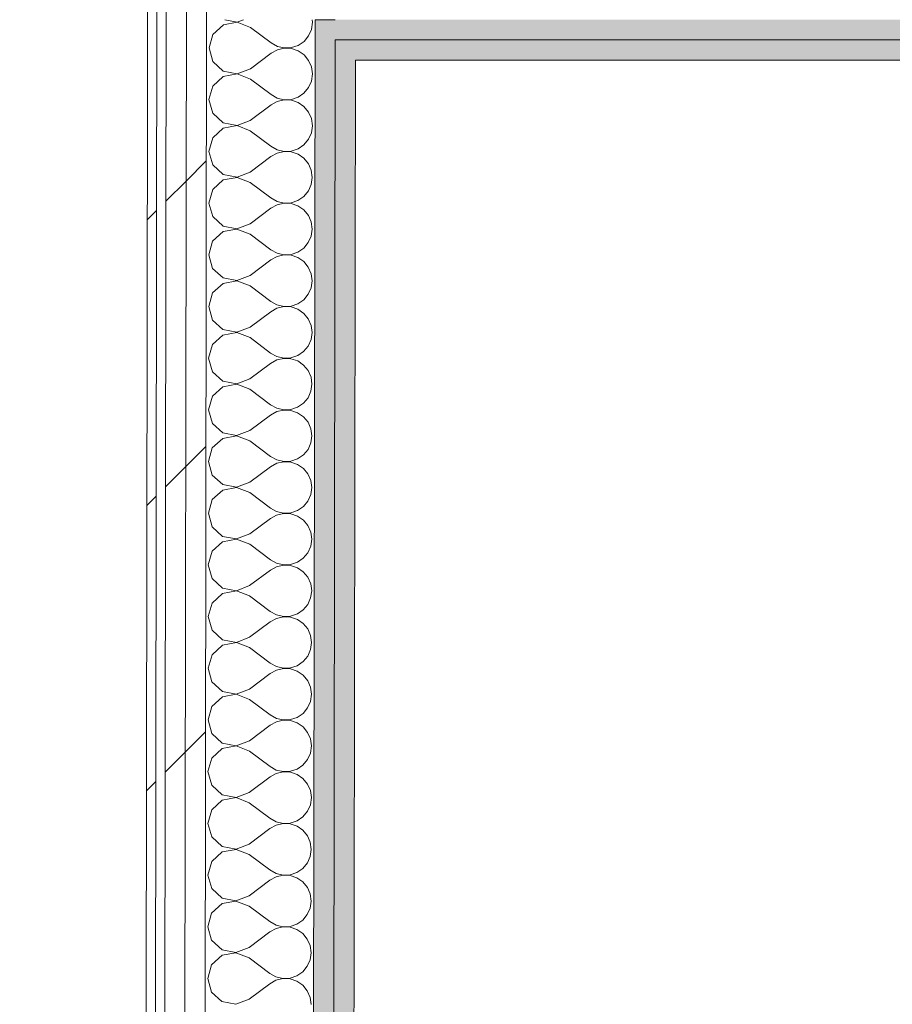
# Model space of a CAD drawing. Header units: millimetres. Extents: x -30280 to 19093, y -18706 to 4378.
# Tile 96 of 206: x -10868 to -10306, y -14417 to -13783. Entities that reach past the tile are written whole.
import ezdxf

# ---------------------------------------------------------------- set-up
doc = ezdxf.new("R2010")
doc.units = ezdxf.units.MM
doc.header["$MEASUREMENT"] = 0
doc.linetypes.add('Wipeout_Contour', pattern=[1000, 0, -1000])
doc.layers.add('02_ACAB_Anotacio Portes', color=7, linetype='Continuous')
doc.layers.add('Nuevo_08_E_Envans secs', color=7, linetype='Continuous')
doc.layers.add('02_ACAB_Anotacio Portes_Pluma_Nº__46', color=5, linetype='Continuous', lineweight=5)
doc.layers.add('Nuevo_08_E_Envans secs_Pluma_Nº__1', color=7, linetype='Continuous', lineweight=5)
for name, color, linetype, lineweight, true_color in [('Nuevo_08_E_Envans secs_Pluma_Nº__102', 7, 'Continuous', 5, 0xcccccc), ('Nuevo_08_E_Envans secs_Pluma_Nº__171', 171, 'Continuous', 13, 0xaaaaff), ('Nuevo_08_E_Envans secs_Pluma_Nº__177', 7, 'Continuous', 15, 0xf7e046), ('Nuevo_08_E_Envans secs_Pluma_Nº__79', 7, 'Continuous', 5, 0xaaffd5)]:
    doc.layers.add(name, color=color, linetype=linetype, lineweight=lineweight, true_color=true_color)
doc.styles.add('Estilo_Generado_1', font='arial.ttf')
pattern_1 = [(45, (0, 0), (-183.8478, 183.8478), [195, -65]), (45, (7e-14, 183.85), (-183.8478, 183.8478), [195, -65])]

# ---------------------------------------------------------------- blocks, each defined once
blk = doc.blocks.new('Muro_76_1', base_point=(-1686.99, -13808.56))
at = {"layer": 'Nuevo_08_E_Envans secs_Pluma_Nº__79', "linetype": 'Continuous', "lineweight": 5, "true_color": 0xaaffd5}
for points in [[(-10678.05, -13795.56), (-10665.05, -13795.56), (-10678.03, -13782.56)], [(-10665.03, -13782.56), (-10678.03, -13782.56), (-10665.05, -13795.56)], [(-10665.03, -13782.56), (-10665.05, -13795.56), (-9476.75, -13795.56), (-9476.75, -13782.56)], [(-10665.05, -13795.56), (-10665.07, -13808.56), (-10652.07, -13808.56)], [(-10652.05, -13795.56), (-10665.05, -13795.56), (-10652.07, -13808.56)], [(-10652.05, -13795.56), (-10652.07, -13808.56), (-9476.75, -13808.56), (-9476.75, -13795.56)]]:
    blk.add_hatch(color=121, dxfattribs=at).paths.add_polyline_path(points)
at = {"layer": 'Nuevo_08_E_Envans secs_Pluma_Nº__1', "color": 7, "linetype": 'Continuous', "lineweight": 5}
for p, q in [((-10747.93, -13712.56), (-10748.03, -13782.56)), ((-10678.03, -13782.56), (-10678.05, -13795.56)), ((-10665.03, -13782.56), (-10678.03, -13782.56)), ((-10652.05, -13795.56), (-10665.05, -13795.56)), ((-9476.75, -13795.56), (-10652.05, -13795.56))]:
    blk.add_line(p, q, dxfattribs=at)
at = {"layer": 'Nuevo_08_E_Envans secs_Pluma_Nº__1', "color": 7, "linetype": 'Continuous', "lineweight": 5, "flags": 128}
blk.add_lwpolyline([(-10652.07, -13808.56), (-9476.75, -13808.56)], dxfattribs=at)
blk = doc.blocks.new('*X240')
at = {"layer": 'Nuevo_08_E_Envans secs_Pluma_Nº__102', "color": 254, "linetype": 'Continuous', "lineweight": 5, "true_color": 0xcccccc}
for p, q in [((-10728.21, -13784.23), (-10737.16, -13785.9)), ((-10736.23, -13782.56), (-10728.21, -13784.09)), ((-10728.21, -13784.09), (-10724.2, -13782.56)), ((-10719.71, -13787.5), (-10728.21, -13784.23)), ((-10680.34, -13788.78), (-10679.7, -13784.23)), ((-10679.7, -13784.23), (-10679.93, -13782.56)), ((-10737.16, -13785.9), (-10743.89, -13792.04)), ((-10719.71, -13787.5), (-10706.39, -13797.52)), ((-10682.2, -13792.99), (-10680.34, -13788.78)), ((-10743.89, -13792.04), (-10746.39, -13800.8)), ((-10688.94, -13799.12), (-10685.14, -13796.52)), ((-10685.14, -13796.52), (-10682.2, -13792.99)), ((-10746.39, -13800.8), (-10743.92, -13809.56)), ((-10702.37, -13801.97), (-10706.4, -13804.19)), ((-10706.39, -13797.52), (-10702.37, -13799.75)), ((-10702.37, -13799.75), (-10697.89, -13800.8)), ((-10697.89, -13800.94), (-10702.37, -13801.97)), ((-10697.89, -13800.8), (-10693.3, -13800.59)), ((-10693.3, -13801.17), (-10697.89, -13800.94)), ((-10693.3, -13800.59), (-10688.94, -13799.12)), ((-10688.94, -13802.64), (-10693.3, -13801.17)), ((-10685.16, -13805.25), (-10688.94, -13802.64)), ((-10743.92, -13809.56), (-10737.2, -13815.72)), ((-10719.75, -13814.17), (-10706.4, -13804.19)), ((-10682.23, -13808.8), (-10685.16, -13805.25)), ((-10680.38, -13813.01), (-10682.23, -13808.8)), ((-10737.2, -13815.72), (-10728.25, -13817.42)), ((-10728.25, -13817.42), (-10719.75, -13814.17)), ((-10679.75, -13817.56), (-10680.38, -13813.01)), ((-10737.21, -13819.24), (-10743.94, -13825.37)), ((-10728.25, -13817.56), (-10737.21, -13819.24)), ((-10719.76, -13820.84), (-10728.25, -13817.56)), ((-10719.76, -13820.84), (-10706.44, -13830.86)), ((-10682.25, -13826.32), (-10680.39, -13822.12)), ((-10680.39, -13822.12), (-10679.75, -13817.56)), ((-10743.94, -13825.37), (-10746.44, -13834.13)), ((-10685.19, -13829.86), (-10682.25, -13826.32)), ((-10746.44, -13834.13), (-10743.97, -13842.9)), ((-10706.44, -13830.86), (-10702.42, -13833.09)), ((-10702.42, -13833.09), (-10697.94, -13834.14)), ((-10697.94, -13834.27), (-10702.42, -13835.3)), ((-10697.94, -13834.14), (-10693.35, -13833.92)), ((-10693.35, -13834.5), (-10697.94, -13834.27)), ((-10693.35, -13833.92), (-10688.99, -13832.46)), ((-10688.99, -13835.98), (-10693.35, -13834.5)), ((-10688.99, -13832.46), (-10685.19, -13829.86)), ((-10719.8, -13847.5), (-10706.45, -13837.52)), ((-10702.42, -13835.3), (-10706.45, -13837.52)), ((-10685.21, -13838.59), (-10688.99, -13835.98)), ((-10682.28, -13842.13), (-10685.21, -13838.59)), ((-10743.97, -13842.9), (-10737.25, -13849.05)), ((-10728.3, -13850.76), (-10719.8, -13847.5)), ((-10680.43, -13846.34), (-10682.28, -13842.13)), ((-10679.8, -13850.9), (-10680.43, -13846.34)), ((-10737.26, -13852.57), (-10743.99, -13858.71)), ((-10728.3, -13850.89), (-10737.26, -13852.57)), ((-10737.25, -13849.05), (-10728.3, -13850.76)), ((-10719.81, -13854.17), (-10728.3, -13850.89)), ((-10680.44, -13855.45), (-10679.8, -13850.9)), ((-10743.99, -13858.71), (-10746.49, -13867.46)), ((-10719.81, -13854.17), (-10706.49, -13864.19)), ((-10685.24, -13863.19), (-10682.3, -13859.65)), ((-10682.3, -13859.65), (-10680.44, -13855.45)), ((-10706.49, -13864.19), (-10702.47, -13866.42)), ((-10702.47, -13866.42), (-10697.99, -13867.47)), ((-10693.4, -13867.25), (-10689.04, -13865.79)), ((-10689.04, -13865.79), (-10685.24, -13863.19)), ((-10746.49, -13867.46), (-10744.02, -13876.23)), ((-10719.85, -13880.84), (-10706.5, -13870.86)), ((-10702.47, -13868.64), (-10706.5, -13870.86)), ((-10697.99, -13867.6), (-10702.47, -13868.64)), ((-10697.99, -13867.47), (-10693.4, -13867.25)), ((-10693.4, -13867.83), (-10697.99, -13867.6)), ((-10689.04, -13869.31), (-10693.4, -13867.83)), ((-10685.26, -13871.92), (-10689.04, -13869.31)), ((-10682.33, -13875.46), (-10685.26, -13871.92)), ((-10744.02, -13876.23), (-10737.3, -13882.38)), ((-10680.48, -13879.67), (-10682.33, -13875.46)), ((-10737.31, -13885.9), (-10744.04, -13892.04)), ((-10728.35, -13884.22), (-10737.31, -13885.9)), ((-10737.3, -13882.38), (-10728.35, -13884.09)), ((-10728.35, -13884.09), (-10719.85, -13880.84)), ((-10719.85, -13887.5), (-10728.35, -13884.22)), ((-10680.49, -13888.78), (-10679.85, -13884.23)), ((-10679.85, -13884.23), (-10680.48, -13879.67)), ((-10744.04, -13892.04), (-10746.54, -13900.8)), ((-10719.85, -13887.5), (-10706.54, -13897.52)), ((-10682.35, -13892.99), (-10680.49, -13888.78)), ((-10706.54, -13897.52), (-10702.52, -13899.75)), ((-10689.09, -13899.12), (-10685.29, -13896.52)), ((-10685.29, -13896.52), (-10682.35, -13892.99)), ((-10746.54, -13900.8), (-10744.07, -13909.56)), ((-10719.89, -13914.17), (-10706.55, -13904.19)), ((-10702.52, -13901.97), (-10706.55, -13904.19)), ((-10702.52, -13899.75), (-10698.04, -13900.8)), ((-10698.04, -13900.94), (-10702.52, -13901.97)), ((-10698.04, -13900.8), (-10693.44, -13900.59)), ((-10693.45, -13901.17), (-10698.04, -13900.94)), ((-10689.09, -13902.64), (-10693.45, -13901.17)), ((-10693.44, -13900.59), (-10689.09, -13899.12)), ((-10685.3, -13905.25), (-10689.09, -13902.64)), ((-10744.07, -13909.56), (-10737.35, -13915.72)), ((-10682.38, -13908.8), (-10685.3, -13905.25)), ((-10680.53, -13913.01), (-10682.38, -13908.8)), ((-10728.4, -13917.56), (-10737.36, -13919.24)), ((-10737.35, -13915.72), (-10728.4, -13917.42)), ((-10728.4, -13917.42), (-10719.89, -13914.17)), ((-10719.9, -13920.84), (-10728.4, -13917.56)), ((-10680.54, -13922.12), (-10679.9, -13917.56)), ((-10679.9, -13917.56), (-10680.53, -13913.01)), ((-10737.36, -13919.24), (-10744.09, -13925.37)), ((-10719.9, -13920.84), (-10706.59, -13930.86)), ((-10682.4, -13926.32), (-10680.54, -13922.12)), ((-10744.09, -13925.37), (-10746.59, -13934.13)), ((-10689.13, -13932.46), (-10685.34, -13929.86)), ((-10685.34, -13929.86), (-10682.4, -13926.32)), ((-10746.59, -13934.13), (-10744.11, -13942.9)), ((-10702.57, -13935.3), (-10706.6, -13937.52)), ((-10706.59, -13930.86), (-10702.56, -13933.09)), ((-10698.09, -13934.27), (-10702.57, -13935.3)), ((-10702.56, -13933.09), (-10698.09, -13934.14)), ((-10698.09, -13934.14), (-10693.49, -13933.92)), ((-10693.49, -13934.5), (-10698.09, -13934.27)), ((-10693.49, -13933.92), (-10689.13, -13932.46)), ((-10689.14, -13935.98), (-10693.49, -13934.5)), ((-10685.35, -13938.59), (-10689.14, -13935.98)), ((-10744.11, -13942.9), (-10737.4, -13949.05)), ((-10719.94, -13947.5), (-10706.6, -13937.52)), ((-10682.42, -13942.13), (-10685.35, -13938.59)), ((-10680.58, -13946.34), (-10682.42, -13942.13)), ((-10737.4, -13949.05), (-10728.45, -13950.76)), ((-10728.45, -13950.76), (-10719.94, -13947.5)), ((-10679.95, -13950.9), (-10680.58, -13946.34)), ((-10737.4, -13952.57), (-10744.14, -13958.71)), ((-10728.45, -13950.89), (-10737.4, -13952.57)), ((-10719.95, -13954.17), (-10728.45, -13950.89)), ((-10719.95, -13954.17), (-10706.63, -13964.19)), ((-10682.45, -13959.65), (-10680.59, -13955.45)), ((-10680.59, -13955.45), (-10679.95, -13950.9)), ((-10744.14, -13958.71), (-10746.64, -13967.46)), ((-10685.39, -13963.19), (-10682.45, -13959.65)), ((-10746.64, -13967.46), (-10744.16, -13976.23)), ((-10706.63, -13964.19), (-10702.61, -13966.42)), ((-10698.14, -13967.6), (-10702.62, -13968.64)), ((-10702.61, -13966.42), (-10698.14, -13967.47)), ((-10698.14, -13967.47), (-10693.54, -13967.25)), ((-10693.54, -13967.83), (-10698.14, -13967.6)), ((-10693.54, -13967.25), (-10689.18, -13965.79)), ((-10689.19, -13969.31), (-10693.54, -13967.83)), ((-10689.18, -13965.79), (-10685.39, -13963.19)), ((-10719.99, -13980.84), (-10706.64, -13970.86)), ((-10702.62, -13968.64), (-10706.64, -13970.86)), ((-10685.4, -13971.92), (-10689.19, -13969.31)), ((-10682.47, -13975.46), (-10685.4, -13971.92)), ((-10744.16, -13976.23), (-10737.45, -13982.38)), ((-10728.5, -13984.09), (-10719.99, -13980.84)), ((-10680.63, -13979.67), (-10682.47, -13975.46)), ((-10680, -13984.23), (-10680.63, -13979.67)), ((-10737.45, -13985.9), (-10744.19, -13992.04)), ((-10737.45, -13982.38), (-10728.5, -13984.09)), ((-10728.5, -13984.22), (-10737.45, -13985.9)), ((-10720, -13987.5), (-10728.5, -13984.22)), ((-10680.64, -13988.78), (-10680, -13984.23)), ((-10744.19, -13992.04), (-10746.69, -14000.8)), ((-10720, -13987.5), (-10706.68, -13997.52)), ((-10685.44, -13996.52), (-10682.5, -13992.99)), ((-10682.5, -13992.99), (-10680.64, -13988.78)), ((-10706.68, -13997.52), (-10702.66, -13999.75)), ((-10702.66, -13999.75), (-10698.19, -14000.8)), ((-10693.59, -14000.59), (-10689.23, -13999.12)), ((-10689.23, -13999.12), (-10685.44, -13996.52)), ((-10746.69, -14000.8), (-10744.21, -14009.56)), ((-10720.04, -14014.17), (-10706.69, -14004.19)), ((-10702.67, -14001.97), (-10706.69, -14004.19)), ((-10698.19, -14000.94), (-10702.67, -14001.97)), ((-10698.19, -14000.8), (-10693.59, -14000.59)), ((-10693.59, -14001.17), (-10698.19, -14000.94)), ((-10689.24, -14002.64), (-10693.59, -14001.17)), ((-10685.45, -14005.25), (-10689.24, -14002.64)), ((-10682.52, -14008.8), (-10685.45, -14005.25)), ((-10744.21, -14009.56), (-10737.5, -14015.72)), ((-10680.67, -14013.01), (-10682.52, -14008.8)), ((-10737.5, -14019.24), (-10744.24, -14025.37)), ((-10737.5, -14015.72), (-10728.55, -14017.42)), ((-10728.55, -14017.56), (-10737.5, -14019.24)), ((-10728.55, -14017.42), (-10720.04, -14014.17)), ((-10720.05, -14020.84), (-10728.55, -14017.56)), ((-10680.69, -14022.12), (-10680.05, -14017.56)), ((-10680.05, -14017.56), (-10680.67, -14013.01)), ((-10744.24, -14025.37), (-10746.74, -14034.13)), ((-10720.05, -14020.84), (-10706.73, -14030.86)), ((-10682.55, -14026.32), (-10680.69, -14022.12)), ((-10706.73, -14030.86), (-10702.71, -14033.09)), ((-10689.28, -14032.46), (-10685.49, -14029.86)), ((-10685.49, -14029.86), (-10682.55, -14026.32)), ((-10746.74, -14034.13), (-10744.26, -14042.9)), ((-10720.09, -14047.5), (-10706.74, -14037.52)), ((-10702.72, -14035.3), (-10706.74, -14037.52)), ((-10698.24, -14034.27), (-10702.72, -14035.3)), ((-10702.71, -14033.09), (-10698.24, -14034.13)), ((-10698.24, -14034.13), (-10693.64, -14033.92)), ((-10693.64, -14034.5), (-10698.24, -14034.27)), ((-10693.64, -14033.92), (-10689.28, -14032.46)), ((-10689.29, -14035.98), (-10693.64, -14034.5)), ((-10685.5, -14038.58), (-10689.29, -14035.98)), ((-10744.26, -14042.9), (-10737.55, -14049.05)), ((-10682.57, -14042.13), (-10685.5, -14038.58)), ((-10680.72, -14046.34), (-10682.57, -14042.13)), ((-10737.55, -14049.05), (-10728.6, -14050.76)), ((-10728.6, -14050.89), (-10737.55, -14052.57)), ((-10728.6, -14050.76), (-10720.09, -14047.5)), ((-10720.1, -14054.17), (-10728.6, -14050.89)), ((-10680.74, -14055.45), (-10680.1, -14050.9)), ((-10680.1, -14050.9), (-10680.72, -14046.34)), ((-10737.55, -14052.57), (-10744.29, -14058.71)), ((-10720.1, -14054.17), (-10706.78, -14064.19)), ((-10682.6, -14059.65), (-10680.74, -14055.45)), ((-10744.29, -14058.71), (-10746.79, -14067.46)), ((-10689.33, -14065.79), (-10685.54, -14063.19)), ((-10685.54, -14063.19), (-10682.6, -14059.65)), ((-10746.79, -14067.46), (-10744.31, -14076.23)), ((-10702.77, -14068.64), (-10706.79, -14070.86)), ((-10706.78, -14064.19), (-10702.76, -14066.42)), ((-10698.28, -14067.6), (-10702.77, -14068.64)), ((-10702.76, -14066.42), (-10698.28, -14067.47)), ((-10698.28, -14067.47), (-10693.69, -14067.25)), ((-10693.69, -14067.83), (-10698.28, -14067.6)), ((-10693.69, -14067.25), (-10689.33, -14065.79)), ((-10689.34, -14069.31), (-10693.69, -14067.83)), ((-10685.55, -14071.92), (-10689.34, -14069.31)), ((-10744.31, -14076.23), (-10737.6, -14082.38)), ((-10720.14, -14080.84), (-10706.79, -14070.86)), ((-10682.62, -14075.46), (-10685.55, -14071.92)), ((-10680.77, -14079.67), (-10682.62, -14075.46)), ((-10737.6, -14082.38), (-10728.65, -14084.09)), ((-10728.65, -14084.09), (-10720.14, -14080.84)), ((-10680.15, -14084.23), (-10680.77, -14079.67)), ((-10737.6, -14085.9), (-10744.33, -14092.04)), ((-10728.65, -14084.22), (-10737.6, -14085.9)), ((-10720.15, -14087.5), (-10728.65, -14084.22)), ((-10720.15, -14087.5), (-10706.83, -14097.52)), ((-10682.65, -14092.99), (-10680.79, -14088.78)), ((-10680.79, -14088.78), (-10680.15, -14084.23)), ((-10744.33, -14092.04), (-10746.84, -14100.8)), ((-10685.59, -14096.52), (-10682.65, -14092.99)), ((-10746.84, -14100.8), (-10744.36, -14109.56)), ((-10706.83, -14097.52), (-10702.81, -14099.75)), ((-10702.81, -14099.75), (-10698.33, -14100.8)), ((-10698.33, -14100.94), (-10702.81, -14101.97)), ((-10698.33, -14100.8), (-10693.74, -14100.59)), ((-10693.74, -14101.17), (-10698.33, -14100.94)), ((-10693.74, -14100.59), (-10689.38, -14099.12)), ((-10689.39, -14102.64), (-10693.74, -14101.17)), ((-10689.38, -14099.12), (-10685.59, -14096.52)), ((-10720.19, -14114.17), (-10706.84, -14104.19)), ((-10702.81, -14101.97), (-10706.84, -14104.19)), ((-10685.6, -14105.25), (-10689.39, -14102.64)), ((-10682.67, -14108.8), (-10685.6, -14105.25)), ((-10744.36, -14109.56), (-10737.65, -14115.72)), ((-10728.7, -14117.42), (-10720.19, -14114.17)), ((-10680.82, -14113.01), (-10682.67, -14108.8)), ((-10680.19, -14117.56), (-10680.82, -14113.01)), ((-10737.65, -14119.24), (-10744.38, -14125.37)), ((-10737.65, -14115.72), (-10728.7, -14117.42)), ((-10728.7, -14117.56), (-10737.65, -14119.24)), ((-10720.2, -14120.84), (-10728.7, -14117.56)), ((-10720.2, -14120.84), (-10706.88, -14130.86)), ((-10680.84, -14122.12), (-10680.19, -14117.56)), ((-10744.38, -14125.37), (-10746.89, -14134.13)), ((-10685.64, -14129.86), (-10682.7, -14126.32)), ((-10682.7, -14126.32), (-10680.84, -14122.12)), ((-10706.88, -14130.86), (-10702.86, -14133.09)), ((-10702.86, -14133.09), (-10698.38, -14134.13)), ((-10693.79, -14133.92), (-10689.43, -14132.46)), ((-10689.43, -14132.46), (-10685.64, -14129.86)), ((-10746.89, -14134.13), (-10744.41, -14142.9)), ((-10720.24, -14147.5), (-10706.89, -14137.52)), ((-10702.86, -14135.3), (-10706.89, -14137.52)), ((-10698.38, -14134.27), (-10702.86, -14135.3)), ((-10698.38, -14134.13), (-10693.79, -14133.92)), ((-10693.79, -14134.5), (-10698.38, -14134.27)), ((-10689.44, -14135.97), (-10693.79, -14134.5)), ((-10685.65, -14138.58), (-10689.44, -14135.97)), ((-10682.72, -14142.13), (-10685.65, -14138.58)), ((-10744.41, -14142.9), (-10737.7, -14149.05)), ((-10680.87, -14146.34), (-10682.72, -14142.13)), ((-10737.7, -14152.57), (-10744.43, -14158.71)), ((-10737.7, -14149.05), (-10728.75, -14150.76)), ((-10728.75, -14150.89), (-10737.7, -14152.57)), ((-10728.75, -14150.76), (-10720.24, -14147.5)), ((-10720.25, -14154.17), (-10728.75, -14150.89)), ((-10680.89, -14155.45), (-10680.24, -14150.9)), ((-10680.24, -14150.9), (-10680.87, -14146.34)), ((-10744.43, -14158.71), (-10746.94, -14167.46)), ((-10720.25, -14154.17), (-10706.93, -14164.19)), ((-10682.75, -14159.65), (-10680.89, -14155.45)), ((-10706.93, -14164.19), (-10702.91, -14166.42)), ((-10689.48, -14165.79), (-10685.69, -14163.19)), ((-10685.69, -14163.19), (-10682.75, -14159.65)), ((-10746.94, -14167.46), (-10744.46, -14176.23)), ((-10720.29, -14180.84), (-10706.94, -14170.86)), ((-10702.91, -14168.64), (-10706.94, -14170.86)), ((-10702.91, -14166.42), (-10698.43, -14167.47)), ((-10698.43, -14167.6), (-10702.91, -14168.64)), ((-10698.43, -14167.47), (-10693.84, -14167.25)), ((-10693.84, -14167.83), (-10698.43, -14167.6)), ((-10693.84, -14167.25), (-10689.48, -14165.79)), ((-10689.48, -14169.31), (-10693.84, -14167.83)), ((-10685.7, -14171.92), (-10689.48, -14169.31)), ((-10744.46, -14176.23), (-10737.74, -14182.38)), ((-10682.77, -14175.46), (-10685.7, -14171.92)), ((-10680.92, -14179.67), (-10682.77, -14175.46)), ((-10728.8, -14184.22), (-10737.75, -14185.9)), ((-10737.74, -14182.38), (-10728.8, -14184.09)), ((-10728.8, -14184.09), (-10720.29, -14180.84)), ((-10720.3, -14187.5), (-10728.8, -14184.22)), ((-10680.93, -14188.78), (-10680.29, -14184.23)), ((-10680.29, -14184.23), (-10680.92, -14179.67)), ((-10737.75, -14185.9), (-10744.48, -14192.04)), ((-10720.3, -14187.5), (-10706.98, -14197.52)), ((-10682.8, -14192.99), (-10680.93, -14188.78)), ((-10744.48, -14192.04), (-10746.98, -14200.8)), ((-10689.53, -14199.12), (-10685.73, -14196.52)), ((-10685.73, -14196.52), (-10682.8, -14192.99)), ((-10746.98, -14200.8), (-10744.51, -14209.56)), ((-10702.96, -14201.97), (-10706.99, -14204.19)), ((-10706.98, -14197.52), (-10702.96, -14199.75)), ((-10702.96, -14199.75), (-10698.48, -14200.8)), ((-10698.48, -14200.94), (-10702.96, -14201.97)), ((-10698.48, -14200.8), (-10693.89, -14200.59)), ((-10693.89, -14201.17), (-10698.48, -14200.94)), ((-10693.89, -14200.59), (-10689.53, -14199.12)), ((-10689.53, -14202.64), (-10693.89, -14201.17)), ((-10685.75, -14205.25), (-10689.53, -14202.64)), ((-10744.51, -14209.56), (-10737.79, -14215.72)), ((-10720.34, -14214.17), (-10706.99, -14204.19)), ((-10682.82, -14208.8), (-10685.75, -14205.25)), ((-10680.97, -14213.01), (-10682.82, -14208.8)), ((-10737.79, -14215.72), (-10728.85, -14217.42)), ((-10728.85, -14217.42), (-10720.34, -14214.17)), ((-10680.34, -14217.56), (-10680.97, -14213.01)), ((-10737.8, -14219.24), (-10744.53, -14225.37)), ((-10728.85, -14217.56), (-10737.8, -14219.24)), ((-10720.35, -14220.84), (-10728.85, -14217.56)), ((-10720.35, -14220.84), (-10707.03, -14230.86)), ((-10682.84, -14226.32), (-10680.98, -14222.12)), ((-10680.98, -14222.12), (-10680.34, -14217.56)), ((-10744.53, -14225.37), (-10747.03, -14234.13)), ((-10685.78, -14229.86), (-10682.84, -14226.32)), ((-10747.03, -14234.13), (-10744.56, -14242.9)), ((-10707.03, -14230.86), (-10703.01, -14233.09)), ((-10703.01, -14233.09), (-10698.53, -14234.13)), ((-10698.53, -14234.27), (-10703.01, -14235.3)), ((-10698.53, -14234.13), (-10693.94, -14233.92)), ((-10693.94, -14234.5), (-10698.53, -14234.27)), ((-10693.94, -14233.92), (-10689.58, -14232.46)), ((-10689.58, -14235.97), (-10693.94, -14234.5)), ((-10689.58, -14232.46), (-10685.78, -14229.86)), ((-10720.39, -14247.5), (-10707.04, -14237.52)), ((-10703.01, -14235.3), (-10707.04, -14237.52)), ((-10685.8, -14238.58), (-10689.58, -14235.97)), ((-10682.87, -14242.13), (-10685.8, -14238.58)), ((-10744.56, -14242.9), (-10737.84, -14249.05)), ((-10728.9, -14250.76), (-10720.39, -14247.5)), ((-10681.02, -14246.34), (-10682.87, -14242.13)), ((-10680.39, -14250.9), (-10681.02, -14246.34)), ((-10737.85, -14252.57), (-10744.58, -14258.71)), ((-10728.9, -14250.89), (-10737.85, -14252.57)), ((-10737.84, -14249.05), (-10728.9, -14250.76)), ((-10720.4, -14254.17), (-10728.9, -14250.89)), ((-10720.4, -14254.17), (-10707.08, -14264.19)), ((-10681.03, -14255.45), (-10680.39, -14250.9)), ((-10744.58, -14258.71), (-10747.08, -14267.46)), ((-10685.83, -14263.19), (-10682.89, -14259.65)), ((-10682.89, -14259.65), (-10681.03, -14255.45)), ((-10707.08, -14264.19), (-10703.06, -14266.42)), ((-10703.06, -14266.42), (-10698.58, -14267.47)), ((-10693.99, -14267.25), (-10689.63, -14265.79)), ((-10689.63, -14265.79), (-10685.83, -14263.19)), ((-10747.08, -14267.46), (-10744.61, -14276.23)), ((-10720.44, -14280.84), (-10707.09, -14270.86)), ((-10703.06, -14268.64), (-10707.09, -14270.86)), ((-10698.58, -14267.6), (-10703.06, -14268.64)), ((-10698.58, -14267.47), (-10693.99, -14267.25)), ((-10693.99, -14267.83), (-10698.58, -14267.6)), ((-10689.63, -14269.31), (-10693.99, -14267.83)), ((-10685.85, -14271.92), (-10689.63, -14269.31)), ((-10682.92, -14275.46), (-10685.85, -14271.92)), ((-10744.61, -14276.23), (-10737.89, -14282.38)), ((-10681.07, -14279.67), (-10682.92, -14275.46)), ((-10737.9, -14285.9), (-10744.63, -14292.04)), ((-10728.94, -14284.22), (-10737.9, -14285.9)), ((-10737.89, -14282.38), (-10728.94, -14284.09)), ((-10728.94, -14284.09), (-10720.44, -14280.84)), ((-10720.45, -14287.5), (-10728.94, -14284.22)), ((-10681.08, -14288.78), (-10680.44, -14284.23)), ((-10680.44, -14284.23), (-10681.07, -14279.67)), ((-10744.63, -14292.04), (-10747.13, -14300.8)), ((-10720.45, -14287.5), (-10707.13, -14297.52)), ((-10682.94, -14292.99), (-10681.08, -14288.78)), ((-10707.13, -14297.52), (-10703.11, -14299.75)), ((-10689.68, -14299.12), (-10685.88, -14296.52)), ((-10685.88, -14296.52), (-10682.94, -14292.99)), ((-10747.13, -14300.8), (-10744.66, -14309.56)), ((-10720.49, -14314.17), (-10707.14, -14304.19)), ((-10703.11, -14301.97), (-10707.14, -14304.19)), ((-10703.11, -14299.75), (-10698.63, -14300.8)), ((-10698.63, -14300.94), (-10703.11, -14301.97)), ((-10698.63, -14300.8), (-10694.04, -14300.59)), ((-10694.04, -14301.17), (-10698.63, -14300.94)), ((-10694.04, -14300.59), (-10689.68, -14299.12)), ((-10689.68, -14302.64), (-10694.04, -14301.17)), ((-10685.9, -14305.25), (-10689.68, -14302.64)), ((-10744.66, -14309.56), (-10737.94, -14315.72)), ((-10682.97, -14308.8), (-10685.9, -14305.25)), ((-10681.12, -14313.01), (-10682.97, -14308.8)), ((-10728.99, -14317.56), (-10737.95, -14319.24)), ((-10737.94, -14315.72), (-10728.99, -14317.42)), ((-10728.99, -14317.42), (-10720.49, -14314.17)), ((-10720.5, -14320.84), (-10728.99, -14317.56)), ((-10681.13, -14322.12), (-10680.49, -14317.56)), ((-10680.49, -14317.56), (-10681.12, -14313.01)), ((-10737.95, -14319.24), (-10744.68, -14325.37)), ((-10720.5, -14320.84), (-10707.18, -14330.86)), ((-10682.99, -14326.32), (-10681.13, -14322.12)), ((-10744.68, -14325.37), (-10747.18, -14334.13)), ((-10689.73, -14332.46), (-10685.93, -14329.86)), ((-10685.93, -14329.86), (-10682.99, -14326.32)), ((-10747.18, -14334.13), (-10744.71, -14342.9)), ((-10703.16, -14335.3), (-10707.19, -14337.52)), ((-10707.18, -14330.86), (-10703.16, -14333.09)), ((-10703.16, -14333.09), (-10698.68, -14334.13)), ((-10698.68, -14334.27), (-10703.16, -14335.3)), ((-10698.68, -14334.13), (-10694.09, -14333.92)), ((-10694.09, -14334.5), (-10698.68, -14334.27)), ((-10694.09, -14333.92), (-10689.73, -14332.46)), ((-10689.73, -14335.97), (-10694.09, -14334.5)), ((-10685.94, -14338.58), (-10689.73, -14335.97)), ((-10744.71, -14342.9), (-10737.99, -14349.05)), ((-10720.53, -14347.5), (-10707.19, -14337.52)), ((-10683.02, -14342.13), (-10685.94, -14338.58)), ((-10681.17, -14346.34), (-10683.02, -14342.13)), ((-10737.99, -14349.05), (-10729.04, -14350.76)), ((-10729.04, -14350.76), (-10720.53, -14347.5)), ((-10680.54, -14350.9), (-10681.17, -14346.34)), ((-10738, -14352.57), (-10744.73, -14358.71)), ((-10729.04, -14350.89), (-10738, -14352.57)), ((-10720.54, -14354.17), (-10729.04, -14350.89)), ((-10720.54, -14354.17), (-10707.23, -14364.19)), ((-10683.04, -14359.65), (-10681.18, -14355.45)), ((-10681.18, -14355.45), (-10680.54, -14350.9)), ((-10744.73, -14358.71), (-10747.23, -14367.46)), ((-10685.98, -14363.19), (-10683.04, -14359.65)), ((-10747.23, -14367.46), (-10744.75, -14376.23)), ((-10707.23, -14364.19), (-10703.21, -14366.42)), ((-10703.21, -14366.42), (-10698.73, -14367.47)), ((-10698.73, -14367.6), (-10703.21, -14368.64)), ((-10698.73, -14367.47), (-10694.13, -14367.25)), ((-10694.14, -14367.83), (-10698.73, -14367.6)), ((-10689.78, -14369.31), (-10694.14, -14367.83)), ((-10694.13, -14367.25), (-10689.77, -14365.79)), ((-10689.77, -14365.79), (-10685.98, -14363.19)), ((-10720.58, -14380.84), (-10707.24, -14370.86)), ((-10703.21, -14368.64), (-10707.24, -14370.86)), ((-10685.99, -14371.92), (-10689.78, -14369.31)), ((-10683.07, -14375.46), (-10685.99, -14371.92)), ((-10744.75, -14376.23), (-10738.04, -14382.38)), ((-10729.09, -14384.09), (-10720.58, -14380.84)), ((-10681.22, -14379.67), (-10683.07, -14375.46)), ((-10680.59, -14384.23), (-10681.22, -14379.67)), ((-10738.05, -14385.9), (-10744.78, -14392.04)), ((-10729.09, -14384.22), (-10738.05, -14385.9)), ((-10738.04, -14382.38), (-10729.09, -14384.09)), ((-10720.59, -14387.5), (-10729.09, -14384.22)), ((-10720.59, -14387.5), (-10707.28, -14397.52)), ((-10681.23, -14388.78), (-10680.59, -14384.23)), ((-10744.78, -14392.04), (-10747.28, -14400.8)), ((-10686.03, -14396.52), (-10683.09, -14392.99)), ((-10683.09, -14392.99), (-10681.23, -14388.78)), ((-10707.28, -14397.52), (-10703.25, -14399.75)), ((-10703.25, -14399.75), (-10698.78, -14400.8)), ((-10694.18, -14400.59), (-10689.82, -14399.12)), ((-10689.82, -14399.12), (-10686.03, -14396.52)), ((-10747.28, -14400.8), (-10744.8, -14409.56)), ((-10720.63, -14414.17), (-10707.29, -14404.19)), ((-10703.26, -14401.97), (-10707.29, -14404.19)), ((-10698.78, -14400.94), (-10703.26, -14401.97)), ((-10698.78, -14400.8), (-10694.18, -14400.59)), ((-10694.18, -14401.17), (-10698.78, -14400.94)), ((-10689.83, -14402.64), (-10694.18, -14401.17)), ((-10686.04, -14405.25), (-10689.83, -14402.64)), ((-10683.11, -14408.8), (-10686.04, -14405.25)), ((-10744.8, -14409.56), (-10738.09, -14415.72)), ((-10681.27, -14413.01), (-10683.11, -14408.8)), ((-10738.09, -14415.72), (-10729.14, -14417.42)), ((-10729.14, -14417.42), (-10720.63, -14414.17)), ((-10680.64, -14417.56), (-10681.27, -14413.01))]:
    blk.add_line(p, q, dxfattribs=at)
blk = doc.blocks.new('Muro_79_1', base_point=(-10654.28, -15302.91))
at = {"layer": 'Nuevo_08_E_Envans secs_Pluma_Nº__79', "linetype": 'Continuous', "lineweight": 5, "true_color": 0xaaffd5}
for points in [[(-10680.28, -15302.84), (-10667.28, -15302.88), (-10665.05, -13795.56), (-10678.05, -13795.56)], [(-10665.07, -13808.56), (-10667.28, -15302.88), (-10654.28, -15302.91), (-10652.07, -13808.56)]]:
    blk.add_hatch(color=121, dxfattribs=at).paths.add_polyline_path(points)
at = {"layer": 'Nuevo_08_E_Envans secs_Pluma_Nº__1', "color": 7, "linetype": 'Continuous', "lineweight": 5}
for p, q in [((-10678.03, -13782.56), (-10678.05, -13795.56)), ((-10678.05, -13795.56), (-10680.28, -15302.84)), ((-10665.05, -13795.56), (-10665.07, -13808.56)), ((-10665.07, -13808.56), (-10667.28, -15302.88))]:
    blk.add_line(p, q, dxfattribs=at)
at = {"layer": 'Nuevo_08_E_Envans secs_Pluma_Nº__1', "color": 7, "linetype": 'Continuous', "lineweight": 5, "flags": 128}
blk.add_lwpolyline([(-10654.28, -15302.91), (-10652.07, -13808.56)], dxfattribs=at)
at = {"color": 254, "linetype": 'Wipeout_Contour', "lineweight": 0, "ltscale": 72281.182067}
blk.add_wipeout([(-10788.28, -15302.58), (-10782.28, -15302.59), (-10779.88, -13680.56), (-10785.88, -13680.56)], dxfattribs=at).dxf.layer = 'Nuevo_08_E_Envans secs'
at = {"color": 254, "linetype": 'Wipeout_Contour', "lineweight": 0, "ltscale": 72274.113603}
blk.add_wipeout([(-10773.91, -13699.56), (-10776.28, -15302.61), (-10763.28, -15302.64), (-10760.91, -13699.56)], dxfattribs=at).dxf.layer = 'Nuevo_08_E_Envans secs'
at = {"layer": 'Nuevo_08_E_Envans secs_Pluma_Nº__171', "linetype": 'Continuous', "lineweight": 13, "true_color": 0xaaaaff}
h = blk.add_hatch(dxfattribs=at)
h.set_pattern_fill('Panellat_HPL_0001', color=161, style=0, pattern_type=2)
h.set_pattern_definition(pattern_1)
h.paths.add_polyline_path([(-10788.28, -15302.58), (-10782.28, -15302.59), (-10779.88, -13680.56), (-10785.88, -13680.56)])
at = {"layer": 'Nuevo_08_E_Envans secs_Pluma_Nº__177', "linetype": 'Continuous', "lineweight": 15, "true_color": 0xf7e046}
h = blk.add_hatch(dxfattribs=at)
h.set_pattern_fill('Panellat_HPL_0001', color=53, style=0, pattern_type=2)
h.set_pattern_definition(pattern_1)
h.paths.add_polyline_path([(-10773.91, -13699.56), (-10776.28, -15302.61), (-10763.28, -15302.64), (-10760.91, -13699.56)])
at = {"layer": 'Nuevo_08_E_Envans secs_Pluma_Nº__1', "color": 7, "linetype": 'Continuous', "lineweight": 5}
for p, q in [((-10779.89, -13686.56), (-10782.28, -15302.59)), ((-10773.91, -13699.56), (-10776.28, -15302.61))]:
    blk.add_line(p, q, dxfattribs=at)
at = {"layer": 'Nuevo_08_E_Envans secs_Pluma_Nº__1', "color": 7, "linetype": 'Continuous', "lineweight": 5, "flags": 128}
blk.add_lwpolyline([(-10785.88, -13680.56), (-10788.28, -15302.58)], dxfattribs=at)
at = {"color": 254, "linetype": 'Wipeout_Contour', "lineweight": 0, "ltscale": 72263.626665}
blk.add_wipeout([(-10763.28, -15302.64), (-10750.28, -15302.67), (-10747.93, -13712.56), (-10760.93, -13712.56)], dxfattribs=at).dxf.layer = 'Nuevo_08_E_Envans secs'
at = {"layer": 'Nuevo_08_E_Envans secs_Pluma_Nº__177', "linetype": 'Continuous', "lineweight": 15, "true_color": 0xf7e046}
h = blk.add_hatch(dxfattribs=at)
h.set_pattern_fill('Panellat_HPL_0001', color=53, style=0, pattern_type=2)
h.set_pattern_definition(pattern_1)
h.paths.add_polyline_path([(-10763.28, -15302.64), (-10750.28, -15302.67), (-10747.93, -13712.56), (-10760.93, -13712.56)])
at = {"layer": 'Nuevo_08_E_Envans secs_Pluma_Nº__1', "color": 7, "linetype": 'Continuous', "lineweight": 5}
for p, q in [((-10760.93, -13712.56), (-10763.28, -15302.64)), ((-10747.93, -13712.56), (-10748.03, -13782.56)), ((-10748.03, -13782.56), (-10750.28, -15302.67))]:
    blk.add_line(p, q, dxfattribs=at)
at = {"layer": 'Nuevo_08_E_Envans secs', "color": 7, "lineweight": 20}
blk.add_blockref('*X240', (0, 0), dxfattribs=at)
blk = doc.blocks.new('Etiqueta_9_1', base_point=(-10841.61, -13051.55))
at = {"layer": '02_ACAB_Anotacio Portes_Pluma_Nº__46', "color": 5, "lineweight": 5, "insert": (-11505.47, -13050.57), "char_height": 300, "attachment_point": 2, "rotation": 89.91531, "style": 'Estilo_Generado_1'}
blk.add_mtext('\\A1;{\\pqc;\\pt0,46000;\\fArial|b0|i0|c0|p0;\\W1.000000;P-02\\fArial|b0|i0|c0|p0;\\W1.000000;\\A1{\\H.66x;\\S^  ;}\\fArial|b0|i0|c0|p0;\\W1.000000;\\fArial|b0|i0|c0|p0;\\W1.000000;\\A1{\\H.66x;\\S^  ;}\\fArial|b0|i0|c0|p0;\\W1.000000; \\fArial|b0|i0|c0|p0;\\W1.000000;\\fArial|b0|i0|c0|p0;\\W1.000000;\\fArial|b0|i0|c0|p0;\\W1.000000;\\fArial|b0|i0|c0|p0;\\W1.000000;\\fArial|b0|i0|c0|p0;\\W1.000000;\\fArial|b0|i0|c0|p0;\\W1.000000;\\fArial|b0|i0|c0|p0;\\W1.000000;\\fArial|b0|i0|c0|p0;\\W1.000000;\\fArial|b0|i0|c0|p0;\\W1.000000;\\fArial|b0|i0|c0|p0;\\W1.000000;\\fArial|b0|i0|c0|p0;\\W1.000000;\\fArial|b0|i0|c0|p0;\\W1.000000;\\fArial|b0|i0|c0|p0;\\W1.000000;\\fArial|b0|i0|c0|p0;\\W1.000000;\\fArial|b0|i0|c0|p0;\\W1.000000;\\fArial|b0|i0|c0|p0;\\W1.000000;\\fArial|b0|i0|c0|p0;\\W1.000000;\\fArial|b0|i0|c0|p0;\\W1.000000;\\fArial|b0|i0|c0|p0;\\W1.000000;\\fArial|b0|i0|c0|p0;\\W1.000000;\\fArial|b0|i0|c0|p0;\\W1.000000;\\fArial|b0|i0|c0|p0;\\W1.000000;\\fArial|b0|i0|c0|p0;\\W1.000000;\\fArial|b0|i0|c0|p0;\\W1.000000;\\fArial|b0|i0|c0|p0;\\W1.000000;\\fArial|b0|i0|c0|p0;\\W1.000000;\\fArial|b0|i0|c0|p0;\\W1.000000;\\fArial|b0|i0|c0|p0;\\W1.000000;\\fArial|b0|i0|c0|p0;\\W1.000000;\\fArial|b0|i0|c0|p0;\\W1.000000;\\fArial|b0|i0|c0|p0;\\W1.000000;\\fArial|b0|i0|c0|p0;\\W1.000000;\\fArial|b0|i0|c0|p0;\\W1.000000;\\fArial|b0|i0|c0|p0;\\W1.000000;\\fArial|b0|i0|c0|p0;\\W1.000000;\\fArial|b0|i0|c0|p0;\\W1.000000;\\fArial|b0|i0|c0|p0;\\W1.000000;\\fArial|b0|i0|c0|p0;\\W1.000000;\\fArial|b0|i0|c0|p0;\\W1.000000;\\fArial|b0|i0|c0|p0;\\W1.000000;\\fArial|b0|i0|c0|p0;\\W1.000000;\\fArial|b0|i0|c0|p0;\\W1.000000;\\fArial|b0|i0|c0|p0;\\W1.000000;}', dxfattribs=at)

msp = doc.modelspace()

# ---------------------------------------------------------------- block references
at = {"layer": 'Nuevo_08_E_Envans secs', "color": 7, "lineweight": 20}
msp.add_blockref('Muro_76_1', (-1686.99, -13808.56), dxfattribs=at)

# ---------------------------------------------------------------- next in the draw order: block references
msp.add_blockref('Muro_79_1', (-10654.28, -15302.91), dxfattribs=at)

# ---------------------------------------------------------------- next in the draw order: block references
at = {"layer": '02_ACAB_Anotacio Portes', "color": 5, "linetype": 'Continuous', "lineweight": 5}
msp.add_blockref('Etiqueta_9_1', (-10841.61, -13051.55), dxfattribs=at)

doc.saveas('drawing.dxf')
